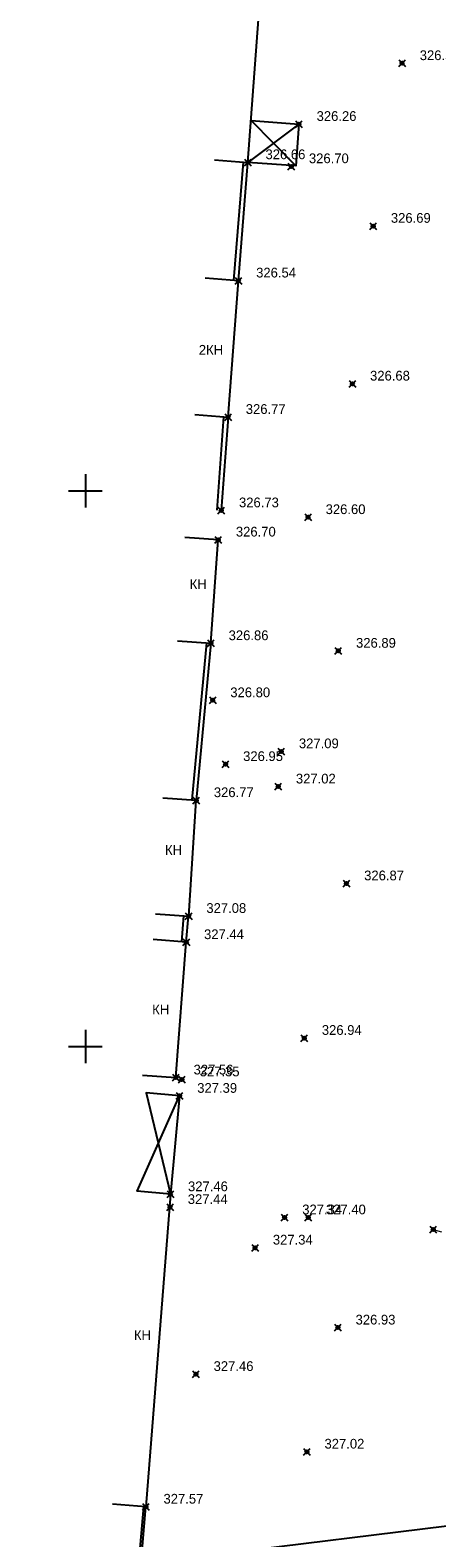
# Model space of a CAD drawing. Header units: metres. Extents: x 705573 to 711566, y 4301675 to 4311183.
# Tile 206 of 256: x 708174 to 708210, y 4309637 to 4309773. Entities that reach past the tile are written whole.
import ezdxf

# ---------------------------------------------------------------- set-up
doc = ezdxf.new("R2010")
doc.units = ezdxf.units.M
doc.header["$LTSCALE"] = 0.5
doc.header["$PDMODE"] = 35
doc.header["$PDSIZE"] = 0.3
doc.linetypes.add('Auto_Street_NotBorder_Line_m1', pattern=[3, 1.5, -1.5])
for name, color, linetype in [('(001) Сетка', 92, 'Continuous'), ('(004) Точки рельефа', 7, 'Continuous'), ('(007) Здания', 7, 'Continuous'), ('(022) Возд. Линии', 7, 'Continuous'), ('(040) Ограда', 7, 'Continuous')]:
    doc.layers.add(name, color=color, linetype=linetype)
doc.layers.add('AUTO#_ROADS_EXIST_L', color=7, linetype='Continuous', lineweight=15, true_color=0x000000)
doc.styles.add('D-431', font='txt')
doc.styles.add('P-131', font='txt')
doc.styles.get("Standard").update_dxf_attribs({"font": 'times.ttf'})
doc.linetypes.add('ОГРАДА_ГЛИН', pattern='A,4,["|",Standard,S=0.8,R=0,X=0,Y=-0.8],0.5,["|",Standard,S=0.8,R=0,X=0,Y=-0.8],3.5', length=8)

# ---------------------------------------------------------------- blocks, each defined once
blk = doc.blocks.new('Setka')
at = {"layer": '(001) Сетка'}
for p, q in [((0, 1.5), (0, -1.5)), ((-1.5, 0), (1.5, 0))]:
    blk.add_line(p, q, dxfattribs=at)

msp = doc.modelspace()

# ---------------------------------------------------------------- linework, layer by layer
at = {"layer": '(007) Здания', "flags": 128}
for points in [[(708190.06, 4309761.15), (708193.06, 4309760.93), (708195.42, 4309792.71), (708192.43, 4309792.93)], [(708193.34, 4309764.69), (708197.64, 4309764.37), (708197.36, 4309760.61), (708193.06, 4309760.93)], [(708197.64, 4309764.37), (708193.06, 4309760.93)], [(708197.36, 4309760.61), (708193.34, 4309764.69)]]:
    msp.add_lwpolyline(points, dxfattribs=at)
for points, elevation in [([(708188.29, 4309738.25), (708191.28, 4309738.02), (708192.21, 4309750.29), (708189.22, 4309750.52)], 326.55), ([(708186.75, 4309717.89), (708189.74, 4309717.68), (708190.39, 4309726.99), (708187.4, 4309727.2)], 326.7), ([(708184.75, 4309693.34), (708187.74, 4309693.15), (708188.42, 4309703.55), (708185.42, 4309703.75)], 326.77), ([(708183.6, 4309678.85), (708186.59, 4309678.62), (708187.53, 4309690.79), (708184.54, 4309691.03)], 327.44), ([(708186.92, 4309676.97), (708186.1, 4309668.12), (708183.11, 4309668.39), (708186.92, 4309676.97), (708183.93, 4309677.24), (708186.1, 4309668.12)], 327.39), ([(708186.1, 4309668.12), (708183.9, 4309640.02), (708180.9, 4309640.25)], 327.39)]:
    msp.add_lwpolyline(points, dxfattribs=dict(at, elevation=elevation))
at = {"layer": '(022) Возд. Линии', "elevation": -1.64, "flags": 128}
msp.add_lwpolyline([(708173.51, 4308716.07), (708180.43, 4308788.09), (708187.56, 4308888.99), (708190.62, 4308921.47), (708195.78, 4308976.19), (708203.64, 4309069.96), (708211.44, 4309164.29), (708218.6, 4309250.65), (708219.25, 4309256.07), (708222.24, 4309295.89), (708225.83, 4309339.6), (708227.55, 4309406.95), (708237.81, 4309505.38), (708242.3, 4309555.66), (708248.42, 4309625.62), (708247.86, 4309642.82), (708189.32, 4309635.6)], dxfattribs=at)
at = {"layer": '(040) Ограда', "linetype": 'ОГРАДА_ГЛИН', "flags": 128}
for points, elevation in [([(708191.81, 4309750.32), (708192.66, 4309760.96)], 326.55), ([(708191.28, 4309738.02), (708190.67, 4309729.62)], 326.55), ([(708189.74, 4309717.68), (708188.42, 4309703.55)], 326.7), ([(708187.13, 4309690.82), (708187.31, 4309693.18)], 327.44), ([(708187.53, 4309690.79), (708187.71, 4309693.15)], 327.44), ([(708182.88, 4309630.48), (708183.7, 4309640.03)], 327.71), ([(708183.08, 4309630.46), (708183.9, 4309640.02)], 327.71)]:
    msp.add_lwpolyline(points, dxfattribs=dict(at, elevation=elevation))
at = {"layer": '(040) Ограда', "flags": 128}
for points, elevation in [([(708192.21, 4309750.29), (708193.06, 4309760.93)], 326.55), ([(708190.88, 4309738.05), (708190.27, 4309729.65)], 326.55), ([(708189.34, 4309717.72), (708188.02, 4309703.59)], 326.7)]:
    msp.add_lwpolyline(points, dxfattribs=dict(at, elevation=elevation))
at = {"color": 0, "linetype": 'ByBlock', "lineweight": -2, "transparency": 16777216}
for p in [(708206.91, 4309769.85, 326.53), (708197.64, 4309764.37, 326.26), (708193.06, 4309760.93, 326.66), (708196.95, 4309760.57, 326.7), (708204.31, 4309755.21, 326.69), (708192.21, 4309750.29, 326.55), (708202.45, 4309741.02, 326.68), (708191.28, 4309738.02, 326.77), (708190.67, 4309729.62, 326.73), (708198.46, 4309729.01, 326.6), (708190.39, 4309726.99, 326.7), (708189.74, 4309717.68, 326.86), (708201.18, 4309716.99, 326.89), (708189.9, 4309712.55, 326.8), (708196.06, 4309707.96, 327.09), (708191.05, 4309706.8, 326.95), (708195.79, 4309704.79, 327.02), (708188.42, 4309703.55, 326.77), (708201.91, 4309696.08, 326.87), (708187.74, 4309693.15, 327.08), (708187.53, 4309690.79, 327.44), (708198.12, 4309682.17, 326.94), (708186.59, 4309678.62, 327.56), (708187.14, 4309678.45, 327.35), (708186.92, 4309676.97, 327.39), (708186.1, 4309668.12, 327.46), (708186.07, 4309666.97, 327.44), (708196.35, 4309666.04, 327.34), (708198.48, 4309666.04, 327.4), (708209.71, 4309664.94, 326.34), (708193.71, 4309663.32, 327.34), (708201.15, 4309656.13, 326.93), (708188.39, 4309651.94, 327.46), (708198.36, 4309644.97, 327.02), (708183.9, 4309640.02, 327.57)]:
    msp.add_point(p, dxfattribs=at)
at = {"layer": 'AUTO#_ROADS_EXIST_L', "linetype": 'Auto_Street_NotBorder_Line_m1', "lineweight": 15, "flags": 128}
msp.add_lwpolyline([(708209.71, 4309664.94), (708225.19, 4309660.94), (708237.39, 4309656.39), (708235.65, 4309639.29), (708235.61, 4309638.65), (708229.9, 4309637.91), (708224.9, 4309635.83), (708207.05, 4309635.49)], dxfattribs=at)

# ---------------------------------------------------------------- block references
at = {"layer": '(001) Сетка'}
for p in [(708178.46, 4309731.4), (708178.46, 4309681.4)]:
    msp.add_blockref('Setka', p, dxfattribs=at)

# ---------------------------------------------------------------- texts
at = {"layer": '(004) Точки рельефа', "style": 'D-431'}
for s, p in [('326.53', (708208.49, 4309770.13, 326.53)), ('326.26', (708199.23, 4309764.66, 326.26)), ('326.66', (708194.64, 4309761.22, 326.66)), ('326.70', (708198.54, 4309760.86, 326.7)), ('326.69', (708205.9, 4309755.5, 326.69)), ('326.54', (708193.8, 4309750.58, 326.55)), ('326.68', (708204.03, 4309741.31, 326.68)), ('326.77', (708192.87, 4309738.31, 326.77)), ('326.73', (708192.26, 4309729.91, 326.73)), ('326.60', (708200.04, 4309729.3, 326.6)), ('326.70', (708191.98, 4309727.28, 326.7)), ('326.86', (708191.33, 4309717.96, 326.86)), ('326.89', (708202.77, 4309717.28, 326.89)), ('326.80', (708191.48, 4309712.83, 326.8)), ('327.09', (708197.64, 4309708.24, 327.09)), ('326.95', (708192.63, 4309707.09, 326.95)), ('327.02', (708197.37, 4309705.07, 327.02)), ('326.77', (708190, 4309703.84, 326.77)), ('326.87', (708203.5, 4309696.36, 326.87)), ('327.08', (708189.33, 4309693.43, 327.08)), ('327.44', (708189.12, 4309691.07, 327.44)), ('326.94', (708199.7, 4309682.46, 326.94)), ('327.56', (708188.18, 4309678.9, 327.56)), ('327.35', (708188.73, 4309678.73, 327.35)), ('327.39', (708188.51, 4309677.25, 327.39)), ('327.46', (708187.68, 4309668.4, 327.46)), ('327.44', (708187.66, 4309667.25, 327.44)), ('327.34', (708197.94, 4309666.32, 327.34)), ('327.40', (708200.07, 4309666.32, 327.4)), ('327.34', (708195.3, 4309663.6, 327.34)), ('326.93', (708202.73, 4309656.41, 326.93)), ('327.46', (708189.98, 4309652.23, 327.46)), ('327.02', (708199.94, 4309645.25, 327.02)), ('327.57', (708185.48, 4309640.3, 327.57))]:
    msp.add_text(s, height=0.875, dxfattribs=at).set_placement(p)
at = {"layer": '(007) Здания', "style": 'P-131'}
for s, p in [('2КН', (708188.65, 4309743.63)), ('КН', (708187.83, 4309722.56)), ('КН', (708185.61, 4309698.65)), ('КН', (708184.46, 4309684.3)), ('КН', (708182.82, 4309655.02))]:
    msp.add_text(s, height=0.88, dxfattribs=at).set_placement(p)

doc.saveas('drawing.dxf')
